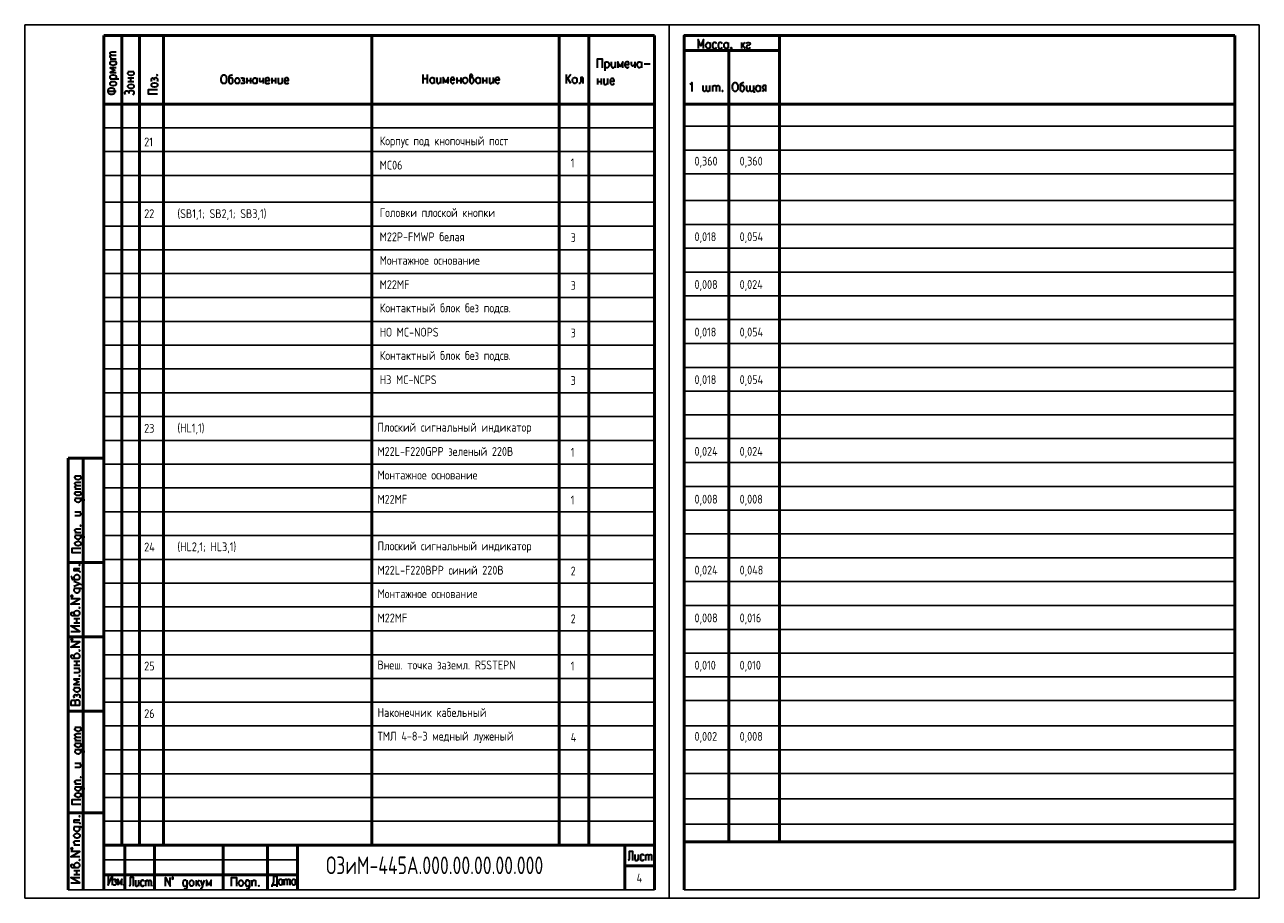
# Model space of a CAD drawing. Header units: millimetres. Extents: x -2 to 1280, y -3 to 601.
# Tile 7 of 9: x 430 to 850, y -3 to 294. Entities that reach past the tile are written whole.
import ezdxf

# ---------------------------------------------------------------- set-up
doc = ezdxf.new("R2010")
doc.units = ezdxf.units.MM
doc.layers.add('текст', color=7, linetype='Continuous')
doc.styles.add('simplex', font='simplex.shx', dxfattribs={"width": 0.9})
doc.styles.add('Style1', font='romans.shx', dxfattribs={"width": 0.8})

msp = doc.modelspace()

# ---------------------------------------------------------------- linework, layer by layer
at = {"color": 7, "lineweight": 25}
for p, q in [((429.94, 2.93), (429.94, 293.6)), ((649.22, -3.49), (649.22, 293.51)), ((849.94, -3.49), (849.94, 293.6))]:
    msp.add_line(p, q, dxfattribs=at)
for p, q in [((429.94, -3.49), (429.94, 293.51)), ((429.94, 293.51), (849.94, 293.51)), ((849.94, -3.49), (849.94, 293.51)), ((429.94, -3.49), (849.94, -3.49)), ((644.14, -0.59), (444.75, -0.59)), ((841.58, -0.59), (654.3, -0.59))]:
    msp.add_line(p, q)
at = {"color": 7, "lineweight": 50}
for p, q in [((456.86, 289.9), (456.86, -0.59)), ((462.95, 289.9), (462.95, 14.56)), ((469.05, 289.9), (469.05, 14.56)), ((477.18, 289.9), (477.18, 14.56)), ((548.04, 289.9), (548.04, 14.56)), ((611.8, 289.9), (611.8, 14.56)), ((621.87, 289.9), (621.87, 14.56)), ((644.14, -0.59), (644.14, 289.9)), ((654.3, 289.9), (654.3, -0.59)), ((686.73, 289.9), (686.73, 15.75)), ((686.73, 289.9), (686.73, 284.82)), ((841.58, -0.59), (841.58, 289.9)), ((669.46, 284.82), (669.46, 15.75)), ((444.75, 146.14), (444.75, -0.59)), ((449.83, -0.59), (449.83, 146.14)), ((456.86, -0.59), (456.86, 137.08)), ((456.86, 137.08), (456.86, -0.59)), ((456.86, -0.59), (456.86, 137.08)), ((456.86, -0.59), (456.86, 64.09)), ((456.86, 64.09), (456.86, -0.59)), ((644.14, 64.09), (644.14, -0.59)), ((644.14, -0.59), (644.14, 64.09)), ((456.86, 15.5), (456.86, -0.59)), ((456.86, -0.59), (456.86, 14.56)), ((463.97, 14.56), (463.97, -0.59)), ((474.13, 14.56), (474.13, -0.59)), ((497.41, 14.56), (497.41, -0.59)), ((512.57, 14.56), (512.57, -0.59)), ((522.73, -0.59), (522.73, 14.56)), ((522.73, 14.56), (522.73, 9.57)), ((634.06, 14.56), (634.06, -0.59)), ((522.73, -0.59), (522.73, 4.49)), ((634.06, 7.54), (644.14, 7.54))]:
    msp.add_line(p, q, dxfattribs=at)
at = {"color": 7, "lineweight": 35}
for p, q in [((485.14, 0.34), (485.05, -0.08)), ((485.14, 2.63), (485.14, 0.34)), ((490.22, 0.09), (489.96, -0.25)), ((490.47, 0.59), (490.22, 0.09)), ((506.39, 0.34), (506.22, -0.08)), ((506.39, 2.63), (506.39, 0.34)), ((484.37, -0.42), (484.12, -0.25)), ((484.71, -0.42), (484.37, -0.42)), ((484.88, -0.25), (484.71, -0.42)), ((485.05, -0.08), (484.88, -0.25)), ((489.79, -0.42), (489.62, -0.42)), ((489.96, -0.25), (489.79, -0.42)), ((505.54, -0.42), (505.29, -0.25)), ((505.88, -0.42), (505.54, -0.42)), ((506.13, -0.25), (505.88, -0.42)), ((506.22, -0.08), (506.13, -0.25))]:
    msp.add_line(p, q, dxfattribs=at)
at = {"color": 7, "lineweight": 50, "flags": 128}
for points in [[(644.14, 289.9), (456.86, 289.9)], [(654.3, 289.94), (669.46, 289.94)], [(841.58, 289.9), (654.3, 289.9)], [(686.73, 289.9), (654.3, 289.9), (654.3, 274.75), (654.3, 289.9)], [(686.73, 284.82), (654.3, 284.82)], [(456.86, 266.62), (644.14, 266.62)], [(654.3, 266.62), (841.58, 266.62)], [(456.86, 146.14), (444.75, 146.14)], [(456.86, 110.75), (444.75, 110.75)], [(456.86, 85.43), (444.75, 85.43)], [(456.86, 60.12), (444.75, 60.12)], [(456.86, 25.57), (444.75, 25.57)], [(456.86, 8.55), (456.86, 15.58)], [(456.86, 14.56), (644.14, 14.56)], [(634.06, 14.56), (634.06, 7.54)], [(654.3, 15.75), (841.58, 15.75)], [(522.73, 4.49), (456.86, 4.49)]]:
    msp.add_lwpolyline(points, dxfattribs=at)
at = {"color": 7, "lineweight": 35, "flags": 128}
for points in [[(660.9, 285.54), (660.9, 288.59), (659.97, 286.39), (659.04, 288.59), (659.04, 285.54)], [(663.11, 285.96), (662.85, 285.62), (662.6, 285.54), (662.26, 285.54), (662.09, 285.62), (661.92, 285.79), (661.84, 285.96), (661.67, 286.39), (661.67, 286.64), (661.84, 287.06), (662.09, 287.4), (662.26, 287.57), (662.6, 287.57), (662.85, 287.4), (663.11, 287.06)], [(663.11, 287.57), (663.11, 285.54)], [(665.31, 287.06), (665.05, 287.4), (664.8, 287.57), (664.46, 287.57), (664.29, 287.4), (664.04, 287.06), (663.87, 286.64), (663.87, 286.39), (664.04, 285.96), (664.29, 285.62), (664.46, 285.54), (664.8, 285.54), (665.05, 285.62), (665.31, 285.96)], [(667.25, 287.06), (667, 287.4), (666.83, 287.57), (666.41, 287.57), (666.24, 287.4), (665.98, 287.06), (665.9, 286.64), (665.9, 286.39), (665.98, 285.96), (666.24, 285.62), (666.41, 285.54), (666.83, 285.54), (667, 285.62), (667.25, 285.96)], [(669.2, 285.96), (669.03, 285.62), (668.78, 285.54), (668.44, 285.54), (668.19, 285.62), (668.1, 285.79), (667.93, 285.96), (667.85, 286.39), (667.85, 286.64), (667.93, 287.06), (668.19, 287.4), (668.44, 287.57), (668.78, 287.57), (669.03, 287.4), (669.2, 287.06)], [(669.2, 287.57), (669.2, 285.54)], [(670.39, 285.62), (670.3, 285.54), (670.13, 285.62), (670.3, 285.79), (670.39, 285.62), (670.39, 285.37), (670.3, 285.12), (670.13, 284.95)], [(673.77, 287.57), (673.77, 285.54)], [(674.87, 287.57), (673.77, 286.13)], [(674.2, 286.64), (675.04, 285.54)], [(675.47, 287.06), (675.55, 287.4), (675.97, 287.57), (676.31, 287.57), (676.65, 287.4), (676.74, 287.06), (676.65, 286.81), (676.4, 286.64), (675.81, 286.55), (675.55, 286.39), (675.47, 286.13), (675.47, 285.96), (675.55, 285.62), (675.97, 285.54), (676.31, 285.54), (676.65, 285.62), (676.74, 285.96)], [(459.57, 283.21), (459.14, 283.55), (458.97, 283.8), (458.97, 284.06), (459.14, 284.23), (459.57, 284.4), (461.01, 284.4)], [(459.57, 282.03), (459.14, 282.45), (458.97, 282.62), (458.97, 282.87), (459.14, 283.13), (459.57, 283.21), (461.01, 283.21)], [(458.97, 282.03), (461.01, 282.03)], [(624.75, 278.98), (624.75, 282.03), (626.44, 282.03), (626.44, 278.98)], [(460.58, 281.18), (460.92, 280.93), (461.01, 280.67), (461.01, 280.33), (460.92, 280.08), (460.75, 279.99), (460.58, 279.91), (460.16, 279.74), (459.91, 279.74), (459.4, 279.91), (459.14, 280.08), (458.97, 280.33), (458.97, 280.67), (459.14, 280.93), (459.4, 281.18)], [(458.97, 281.18), (461.01, 281.18)], [(461.01, 278.98), (458.97, 278.98), (460.58, 278.13), (458.97, 277.29), (461.01, 277.29)], [(466.68, 277.71), (466.93, 277.45), (467.1, 277.2), (467.1, 276.86), (466.93, 276.61), (466.85, 276.52), (466.68, 276.44), (466.26, 276.27), (466, 276.27), (465.49, 276.44), (465.24, 276.61), (465.07, 276.86), (465.07, 277.2), (465.24, 277.45), (465.49, 277.71)], [(465.07, 277.71), (467.1, 277.71)], [(627.29, 281.01), (627.29, 277.96)], [(627.29, 280.59), (627.55, 280.84), (627.8, 281.01), (628.14, 281.01), (628.39, 280.84), (628.65, 280.59), (628.73, 280.08), (628.73, 279.83), (628.65, 279.4), (628.39, 279.15), (628.14, 278.98), (627.8, 278.98), (627.55, 279.15), (627.29, 279.4)], [(629.49, 281.01), (629.49, 279.57), (629.66, 279.15), (629.92, 278.98), (630.25, 278.98), (630.42, 279.15), (630.76, 279.57)], [(630.76, 281.01), (630.76, 278.98)], [(633.39, 278.98), (633.39, 281.01), (632.54, 279.4), (631.69, 281.01), (631.69, 278.98)], [(634.15, 280.08), (635.5, 280.08), (635.5, 280.42), (635.42, 280.67), (635.33, 280.84), (635.08, 281.01), (634.74, 281.01), (634.49, 280.84), (634.23, 280.59), (634.15, 280.08), (634.15, 279.83), (634.23, 279.4), (634.49, 279.15), (634.74, 278.98), (635.08, 278.98), (635.33, 279.15), (635.5, 279.4)], [(636.27, 281.01), (636.27, 280.25), (636.35, 279.83), (636.6, 279.66), (636.94, 279.66), (637.2, 279.83), (637.54, 280.25)], [(637.54, 281.01), (637.54, 278.98)], [(639.74, 279.4), (639.48, 279.15), (639.23, 278.98), (638.89, 278.98), (638.64, 279.15), (638.55, 279.23), (638.47, 279.4), (638.3, 279.83), (638.3, 280.08), (638.47, 280.59), (638.64, 280.84), (638.89, 281.01), (639.23, 281.01), (639.48, 280.84), (639.74, 280.59)], [(639.74, 281.01), (639.74, 278.98)], [(640.67, 280.25), (642.7, 280.25)], [(459.4, 275.17), (459.14, 275.34), (458.97, 275.59), (458.97, 275.93), (459.14, 276.18), (459.4, 276.44), (459.91, 276.52), (460.16, 276.52), (460.58, 276.44), (460.92, 276.18), (461.01, 275.93), (461.01, 275.59), (460.92, 275.34), (460.58, 275.17)], [(458.97, 275.17), (462.02, 275.17)], [(458.97, 273.39), (458.97, 273.73), (459.14, 273.98), (459.4, 274.24), (459.91, 274.32), (460.16, 274.32), (460.58, 274.24), (460.92, 273.98), (461.01, 273.73), (461.01, 273.39), (460.92, 273.14), (460.58, 272.97), (460.16, 272.8), (459.91, 272.8), (459.4, 272.97), (459.14, 273.14), (458.97, 273.39)], [(465.07, 275.51), (467.1, 275.51)], [(465.07, 274.24), (467.1, 274.24)], [(465.07, 272.46), (465.07, 272.8), (465.24, 273.05), (465.49, 273.31), (466, 273.39), (466.26, 273.39), (466.68, 273.31), (466.93, 273.05), (467.1, 272.8), (467.1, 272.46), (466.93, 272.21), (466.68, 272.04), (466.26, 271.87), (466, 271.87), (465.49, 272.04), (465.24, 272.21), (465.07, 272.46)], [(466.09, 274.24), (466.09, 275.51)], [(473.2, 274.32), (473.11, 274.66), (473.11, 275), (473.2, 275.34), (473.54, 275.51), (473.79, 275.34), (473.96, 275.17), (473.96, 274.75)], [(473.11, 272.97), (473.11, 273.31), (473.2, 273.48), (473.54, 273.73), (473.96, 273.81), (474.21, 273.81), (474.64, 273.73), (474.98, 273.48), (475.15, 273.31), (475.15, 272.97), (474.98, 272.71), (474.64, 272.46), (474.21, 272.37), (473.96, 272.37), (473.54, 272.46), (473.2, 272.71), (473.11, 272.97)], [(473.96, 275.17), (474.13, 275.34), (474.21, 275.51), (474.55, 275.59), (474.81, 275.51), (474.98, 275.34), (475.15, 275.17), (475.15, 274.66), (474.98, 274.32)], [(474.81, 276.44), (474.98, 276.27), (475.15, 276.44), (474.98, 276.52), (474.81, 276.44)], [(497.5, 276.52), (497.92, 276.52), (498.17, 276.44), (498.43, 276.1), (498.51, 275.85), (498.6, 275.42), (498.6, 274.66), (498.51, 274.24), (498.43, 273.98), (498.17, 273.64), (497.92, 273.56), (497.5, 273.56), (497.24, 273.64), (496.99, 273.98), (496.9, 274.24), (496.74, 274.66), (496.74, 275.42), (496.9, 275.85), (496.99, 276.1), (497.24, 276.44), (497.5, 276.52)], [(500.63, 276.52), (500.38, 276.44), (499.78, 276.27), (499.53, 276.1), (499.44, 275.85), (499.44, 274.07), (499.53, 273.81), (499.7, 273.64), (499.87, 273.56), (500.21, 273.56), (500.46, 273.64), (500.71, 273.98), (500.8, 274.41), (500.8, 274.66), (500.71, 275.08), (500.63, 275.25), (500.46, 275.42), (500.21, 275.51), (499.87, 275.51), (499.7, 275.42), (499.44, 275.08)], [(502.07, 275.51), (502.41, 275.51), (502.66, 275.42), (502.92, 275.08), (503, 274.66), (503, 274.41), (502.92, 273.98), (502.66, 273.64), (502.41, 273.56), (502.07, 273.56), (501.9, 273.64), (501.65, 273.98), (501.56, 274.41), (501.56, 274.66), (501.65, 275.08), (501.9, 275.42), (502.07, 275.51)], [(503.51, 275.42), (503.85, 275.51), (504.19, 275.51), (504.52, 275.42), (504.61, 275.08), (504.52, 274.83), (504.27, 274.66), (503.93, 274.66)], [(504.27, 274.66), (504.52, 274.58), (504.61, 274.41), (504.78, 274.07), (504.61, 273.81), (504.52, 273.64), (504.27, 273.56), (503.85, 273.56), (503.51, 273.64)], [(505.46, 275.51), (505.46, 273.56)], [(505.46, 274.58), (506.73, 274.58)], [(506.73, 275.51), (506.73, 273.56)], [(508.93, 273.98), (508.67, 273.64), (508.42, 273.56), (508.08, 273.56), (507.91, 273.64), (507.74, 273.81), (507.66, 273.98), (507.57, 274.41), (507.57, 274.66), (507.66, 275.08), (507.91, 275.42), (508.08, 275.51), (508.42, 275.51), (508.67, 275.42), (508.93, 275.08)], [(508.93, 275.51), (508.93, 273.56)], [(509.77, 275.51), (509.77, 274.83), (509.86, 274.41), (510.11, 274.24), (510.45, 274.24), (510.62, 274.41), (511.04, 274.83)], [(511.04, 275.51), (511.04, 273.56)], [(511.81, 274.66), (513.25, 274.66), (513.25, 275), (513.08, 275.25), (512.99, 275.42), (512.74, 275.51), (512.4, 275.51), (512.14, 275.42), (511.89, 275.08), (511.81, 274.66), (511.81, 274.41), (511.89, 273.98), (512.14, 273.64), (512.4, 273.56), (512.74, 273.56), (512.99, 273.64), (513.25, 273.98)], [(514.01, 275.51), (514.01, 273.56)], [(514.01, 274.58), (515.28, 274.58)], [(515.28, 275.51), (515.28, 273.56)], [(516.21, 275.51), (516.21, 274.07), (516.29, 273.64), (516.55, 273.56), (516.89, 273.56), (517.14, 273.64), (517.48, 274.07)], [(517.48, 275.51), (517.48, 273.56)], [(518.33, 274.66), (519.68, 274.66), (519.68, 275), (519.6, 275.25), (519.43, 275.42), (519.26, 275.51), (518.83, 275.51), (518.66, 275.42), (518.41, 275.08), (518.33, 274.66), (518.33, 274.41), (518.41, 273.98), (518.66, 273.64), (518.83, 273.56), (519.26, 273.56), (519.43, 273.64), (519.68, 273.98)], [(565.4, 276.69), (565.4, 273.64)], [(565.4, 275.25), (567.01, 275.25)], [(567.01, 273.64), (567.01, 276.69)], [(569.21, 274.07), (568.96, 273.81), (568.79, 273.64), (568.45, 273.64), (568.19, 273.81), (568.11, 273.9), (567.94, 274.07), (567.86, 274.49), (567.86, 274.83), (567.94, 275.25), (568.19, 275.51), (568.45, 275.68), (568.79, 275.68), (568.96, 275.51), (569.21, 275.25)], [(569.21, 275.68), (569.21, 273.64)], [(570.14, 275.68), (570.14, 274.24), (570.23, 273.81), (570.48, 273.64), (570.82, 273.64), (571.07, 273.81), (571.41, 274.24)], [(571.41, 275.68), (571.41, 273.64)], [(573.95, 273.64), (573.95, 275.68), (573.19, 274.07), (572.34, 275.68), (572.34, 273.64)], [(574.8, 274.83), (576.15, 274.83), (576.15, 275.08), (576.07, 275.34), (575.9, 275.51), (575.73, 275.68), (575.39, 275.68), (575.14, 275.51), (574.88, 275.25), (574.8, 274.83), (574.8, 274.49), (574.88, 274.07), (575.14, 273.81), (575.39, 273.64), (575.73, 273.64), (575.9, 273.81), (576.15, 274.07)], [(577, 275.68), (577, 273.64)], [(577, 274.66), (578.27, 274.66)], [(578.27, 275.68), (578.27, 273.64)], [(579.62, 275.68), (579.96, 275.68), (580.22, 275.51), (580.47, 275.25), (580.56, 274.83), (580.56, 274.49), (580.47, 274.07), (580.22, 273.81), (579.96, 273.64), (579.62, 273.64), (579.37, 273.81), (579.2, 274.07), (579.03, 274.49), (579.03, 274.83), (579.2, 275.25), (579.37, 275.51), (579.62, 275.68)], [(581.4, 275.25), (581.57, 275.51), (581.83, 275.68), (582.16, 275.93), (582.33, 276.27), (582.16, 276.52), (582.08, 276.69), (581.74, 276.69), (581.49, 276.52), (581.4, 276.35), (581.4, 274.24), (581.49, 273.9), (581.57, 273.81), (581.83, 273.64), (582.16, 273.64), (582.42, 273.81), (582.67, 274.07), (582.76, 274.49), (582.76, 274.83), (582.67, 275.25), (582.42, 275.51), (582.16, 275.68), (581.83, 275.68)], [(584.87, 274.07), (584.62, 273.81), (584.37, 273.64), (584.03, 273.64), (583.77, 273.81), (583.69, 273.9), (583.6, 274.07), (583.43, 274.49), (583.43, 274.83), (583.6, 275.25), (583.77, 275.51), (584.03, 275.68), (584.37, 275.68), (584.62, 275.51), (584.87, 275.25)], [(584.87, 275.68), (584.87, 273.64)], [(585.8, 275.68), (585.8, 273.64)], [(585.8, 274.66), (587.07, 274.66)], [(587.07, 275.68), (587.07, 273.64)], [(588.01, 275.68), (588.01, 274.24), (588.09, 273.81), (588.34, 273.64), (588.68, 273.64), (588.85, 273.81), (589.28, 274.24)], [(589.28, 275.68), (589.28, 273.64)], [(590.04, 274.83), (591.48, 274.83), (591.48, 275.08), (591.31, 275.34), (591.22, 275.51), (590.97, 275.68), (590.63, 275.68), (590.38, 275.51), (590.12, 275.25), (590.04, 274.83), (590.04, 274.49), (590.12, 274.07), (590.38, 273.81), (590.63, 273.64), (590.97, 273.64), (591.22, 273.81), (591.48, 274.07)], [(615.78, 276.69), (614.17, 274.66)], [(614.17, 276.69), (614.17, 273.64)], [(615.78, 273.64), (614.68, 275.34)], [(616.88, 275.68), (617.22, 275.68), (617.47, 275.51), (617.72, 275.25), (617.81, 274.83), (617.81, 274.49), (617.72, 274.07), (617.47, 273.81), (617.22, 273.64), (616.88, 273.64), (616.71, 273.81), (616.45, 274.07), (616.28, 274.49), (616.28, 274.83), (616.45, 275.25), (616.71, 275.51), (616.88, 275.68)], [(619.76, 275.68), (619.08, 275.68), (619.08, 274.24), (618.99, 273.81), (618.74, 273.64), (618.49, 273.64)], [(619.76, 275.68), (619.76, 273.64)], [(624.75, 275.25), (624.75, 273.22)], [(624.75, 274.24), (626.02, 274.24)], [(626.02, 275.25), (626.02, 273.22)], [(626.95, 275.25), (626.95, 273.81), (627.12, 273.39), (627.29, 273.22), (627.71, 273.22), (627.88, 273.39), (628.22, 273.81)], [(628.22, 275.25), (628.22, 273.22)], [(629.07, 274.41), (630.42, 274.41), (630.42, 274.75), (630.34, 275), (630.25, 275.17), (630, 275.25), (629.66, 275.25), (629.41, 275.17), (629.15, 274.83), (629.07, 274.41), (629.07, 274.15), (629.15, 273.73), (629.41, 273.39), (629.66, 273.22), (630, 273.22), (630.25, 273.39), (630.42, 273.73)], [(656.25, 273.36), (656.5, 273.53), (656.84, 273.95), (656.84, 270.9)], [(671.4, 273.95), (671.91, 273.95), (672.08, 273.78), (672.33, 273.53), (672.5, 273.19), (672.59, 272.77), (672.59, 272.09), (672.5, 271.58), (672.33, 271.33), (672.08, 271.07), (671.91, 270.9), (671.4, 270.9), (671.15, 271.07), (670.98, 271.33), (670.81, 271.58), (670.73, 272.09), (670.73, 272.77), (670.81, 273.19), (670.98, 273.53), (671.15, 273.78), (671.4, 273.95)], [(674.54, 273.95), (674.28, 273.78), (673.77, 273.61), (673.52, 273.53), (673.35, 273.19), (673.35, 271.5), (673.52, 271.16), (673.6, 271.07), (673.86, 270.9), (674.2, 270.9), (674.45, 271.07), (674.62, 271.33), (674.79, 271.75), (674.79, 272.09), (674.62, 272.51), (674.54, 272.6), (674.45, 272.77), (674.2, 272.94), (673.86, 272.94), (673.6, 272.77), (673.35, 272.51)], [(457.96, 270.94), (461.01, 270.94)], [(458.3, 270.77), (458.3, 271.19), (458.47, 271.53), (458.55, 271.78), (458.89, 272.04), (459.14, 272.12), (459.74, 272.12), (459.99, 272.04), (460.33, 271.78), (460.41, 271.53), (460.58, 271.19), (460.58, 270.77), (460.41, 270.34), (460.33, 270.17), (459.99, 269.92), (459.74, 269.83), (459.14, 269.83), (458.89, 269.92), (458.55, 270.17), (458.47, 270.34), (458.3, 270.77)], [(464.22, 269.83), (464.05, 270.26), (464.05, 270.6), (464.22, 270.94), (464.48, 271.1), (464.82, 271.1), (465.07, 270.94), (465.41, 270.6), (465.49, 270.94), (465.83, 271.19), (466.09, 271.27), (466.42, 271.27), (466.68, 271.19), (466.93, 270.94), (467.1, 270.6), (467.1, 270.26), (466.93, 269.92), (466.68, 269.58)], [(465.41, 270.6), (465.41, 270.17)], [(475.15, 269.92), (472.1, 269.92), (472.1, 271.53), (475.15, 271.53)], [(661.92, 271.5), (661.58, 271.07), (661.33, 270.9), (661.07, 270.9), (660.82, 271.07), (660.73, 271.5), (660.73, 272.94)], [(663.02, 271.5), (662.68, 271.07), (662.51, 270.9), (662.26, 270.9), (662, 271.07), (661.92, 271.5), (661.92, 272.94)], [(663.02, 270.9), (663.02, 272.94)], [(663.95, 272.94), (663.95, 270.9)], [(663.95, 272.34), (664.29, 272.77), (664.54, 272.94), (664.8, 272.94), (665.05, 272.77), (665.14, 272.34), (665.14, 270.9)], [(665.14, 272.34), (665.48, 272.77), (665.73, 272.94), (665.98, 272.94), (666.15, 272.77), (666.32, 272.34), (666.32, 270.9)], [(667.34, 271.16), (667.25, 271.07), (667.34, 270.9), (667.42, 271.07), (667.34, 271.16)], [(676.74, 271.5), (676.4, 271.07), (676.14, 270.9), (675.97, 270.9), (675.72, 271.07), (675.55, 271.5), (675.55, 272.94)], [(677.92, 271.5), (677.58, 271.07), (677.33, 270.9), (677.08, 270.9), (676.82, 271.07), (676.74, 271.5), (676.74, 272.94)], [(677.92, 272.94), (677.92, 270.9), (678.09, 270.9), (678.09, 270.48)], [(680.12, 271.33), (679.87, 271.07), (679.62, 270.9), (679.28, 270.9), (679.02, 271.07), (678.94, 271.16), (678.85, 271.33), (678.68, 271.75), (678.68, 272.09), (678.85, 272.51), (679.02, 272.77), (679.28, 272.94), (679.62, 272.94), (679.87, 272.77), (680.12, 272.51)], [(680.12, 272.94), (680.12, 270.9)], [(682.07, 270.9), (682.07, 272.94), (681.39, 272.94), (681.14, 272.77), (681.05, 272.6), (680.89, 272.34), (680.89, 272.17), (681.05, 271.92), (681.14, 271.75), (681.39, 271.58), (682.07, 271.58)], [(680.89, 270.9), (681.39, 271.58)], [(448.64, 140.21), (448.98, 139.96), (449.07, 139.79), (449.07, 139.45), (448.98, 139.19), (448.81, 139.11), (448.64, 138.94), (448.22, 138.86), (447.97, 138.86), (447.54, 138.94), (447.21, 139.19), (447.04, 139.45), (447.04, 139.79), (447.21, 139.96), (447.54, 140.21)], [(447.04, 140.21), (449.07, 140.21)], [(447.63, 136.91), (447.21, 137.25), (447.04, 137.42), (447.04, 137.67), (447.21, 137.92), (447.63, 138.01), (449.07, 138.01)], [(447.63, 135.72), (447.21, 136.06), (447.04, 136.32), (447.04, 136.48), (447.21, 136.74), (447.63, 136.91), (449.07, 136.91)], [(447.04, 135.72), (449.07, 135.72)], [(448.64, 134.79), (448.98, 134.54), (449.07, 134.37), (449.07, 133.94), (448.98, 133.78), (448.81, 133.61), (448.64, 133.52), (448.22, 133.44), (447.97, 133.44), (447.54, 133.52), (447.21, 133.78), (447.04, 133.94), (447.04, 134.37), (447.21, 134.54), (447.54, 134.79)], [(447.04, 134.79), (449.07, 134.79)], [(447.54, 132.59), (447.37, 132.51), (447.21, 132.34), (447.04, 132.17), (447.04, 131.74), (447.21, 131.57), (447.54, 131.32), (447.97, 131.24), (448.22, 131.24), (448.64, 131.32), (448.98, 131.57), (449.07, 131.74), (449.07, 132.17), (448.98, 132.34), (448.64, 132.59)], [(447.04, 132.59), (449.41, 132.59), (449.83, 132.51), (450, 132.34), (450.08, 132.17), (450.08, 131.74), (450, 131.57)], [(447.04, 126.66), (448.56, 126.66), (448.98, 126.83), (449.07, 127), (449.07, 127.43), (448.98, 127.59), (448.56, 127.93)], [(447.04, 127.93), (449.07, 127.93)], [(447.63, 120.91), (447.21, 121.24), (447.04, 121.5), (447.04, 121.84), (447.21, 122.09), (447.54, 122.18), (449.07, 122.18)], [(448.81, 123.19), (448.98, 123.11), (449.07, 123.19), (448.98, 123.36), (448.81, 123.19)], [(447.04, 120.91), (449.07, 120.91)], [(447.54, 119.97), (447.37, 119.89), (447.21, 119.72), (447.04, 119.55), (447.04, 119.21), (447.21, 118.96), (447.54, 118.7), (447.97, 118.62), (448.22, 118.62), (448.64, 118.7), (448.98, 118.96), (449.07, 119.21), (449.07, 119.55), (448.98, 119.72), (448.64, 119.97)], [(447.04, 119.97), (449.41, 119.97), (449.83, 119.89), (450, 119.72), (450.08, 119.55), (450.08, 119.21), (450, 118.96)], [(447.04, 117.01), (447.04, 117.35), (447.21, 117.52), (447.54, 117.77), (447.97, 117.94), (448.22, 117.94), (448.64, 117.77), (448.98, 117.52), (449.07, 117.35), (449.07, 117.01), (448.98, 116.76), (448.64, 116.5), (448.22, 116.42), (447.97, 116.42), (447.54, 116.5), (447.21, 116.76), (447.04, 117.01)], [(449.07, 113.96), (446.1, 113.96), (446.1, 115.57), (449.07, 115.57)], [(448.39, 109.9), (448.56, 109.73), (448.73, 109.9), (448.56, 109.98), (448.39, 109.9)], [(445.68, 106.17), (445.85, 105.92), (445.94, 105.33), (446.1, 105.07), (446.36, 104.9), (448.14, 104.9), (448.39, 105.07), (448.56, 105.16), (448.73, 105.41), (448.73, 105.84), (448.56, 106.09), (448.31, 106.34), (447.88, 106.51), (447.54, 106.51), (447.12, 106.34), (446.95, 106.17), (446.87, 106.09), (446.7, 105.84), (446.7, 105.41), (446.87, 105.16), (447.12, 104.9)], [(446.7, 108.71), (446.7, 107.95), (448.14, 107.95), (448.56, 107.78), (448.73, 107.53), (448.73, 107.27)], [(446.7, 108.71), (448.73, 108.71)], [(446.7, 102.7), (448.73, 103.46), (446.7, 104.23)], [(447.12, 102.03), (446.95, 101.86), (446.87, 101.77), (446.7, 101.52), (446.7, 101.09), (446.87, 100.84), (447.12, 100.59), (447.54, 100.42), (447.88, 100.42), (448.31, 100.59), (448.56, 100.84), (448.73, 101.09), (448.73, 101.52), (448.56, 101.77), (448.31, 102.03)], [(446.7, 102.03), (448.98, 102.03), (449.41, 101.86), (449.58, 101.77), (449.75, 101.52), (449.75, 101.09), (449.58, 100.84)], [(448.73, 103.46), (449.32, 103.21), (449.58, 102.96), (449.75, 102.7), (449.75, 102.53)], [(445.94, 99.49), (445.77, 99.49), (445.68, 99.23), (445.77, 99.06), (445.94, 98.98), (446.19, 99.06), (446.27, 99.23), (446.19, 99.49), (445.94, 99.49)], [(448.73, 96.52), (445.68, 96.52), (448.73, 98.38), (445.68, 98.38)], [(447.12, 92.71), (446.87, 92.97), (446.7, 93.22), (446.36, 93.64), (446.1, 93.73), (445.85, 93.64), (445.68, 93.47), (445.68, 93.14), (445.85, 92.8), (445.94, 92.71), (448.14, 92.71), (448.39, 92.8), (448.56, 92.97), (448.73, 93.22), (448.73, 93.64), (448.56, 93.9), (448.31, 94.15), (447.88, 94.24), (447.54, 94.24), (447.12, 94.15), (446.87, 93.9), (446.7, 93.64), (446.7, 93.22)], [(448.39, 95.34), (448.56, 95.17), (448.73, 95.34), (448.56, 95.42), (448.39, 95.34)], [(445.68, 87.29), (448.73, 87.29), (445.68, 89.16), (448.73, 89.16)], [(446.7, 91.61), (448.73, 91.61)], [(446.7, 90.17), (448.73, 90.17)], [(447.71, 90.17), (447.71, 91.61)], [(445.94, 84.84), (445.77, 84.75), (445.68, 84.58), (445.77, 84.41), (445.94, 84.33), (446.19, 84.41), (446.27, 84.58), (446.19, 84.75), (445.94, 84.84)], [(448.73, 81.87), (445.68, 81.87), (448.73, 83.74), (445.68, 83.74)], [(448.39, 80.77), (448.56, 80.6), (448.73, 80.77), (448.56, 80.86), (448.39, 80.77)], [(447.12, 78.15), (446.87, 78.4), (446.7, 78.74), (446.36, 79.08), (446.1, 79.25), (445.85, 79.08), (445.68, 79), (445.68, 78.57), (445.85, 78.32), (445.94, 78.15), (448.14, 78.15), (448.39, 78.32), (448.56, 78.4), (448.73, 78.74), (448.73, 79.08), (448.56, 79.33), (448.31, 79.59), (447.88, 79.76), (447.54, 79.76), (447.12, 79.59), (446.87, 79.33), (446.7, 79.08), (446.7, 78.74)], [(446.7, 77.13), (448.73, 77.13)], [(446.7, 75.78), (448.73, 75.78)], [(447.71, 75.78), (447.71, 77.13)], [(446.7, 73.32), (448.14, 73.32), (448.56, 73.41), (448.73, 73.66), (448.73, 74.09), (448.56, 74.34), (448.14, 74.76)], [(446.7, 74.76), (448.73, 74.76)], [(448.39, 72.14), (448.56, 72.05), (448.73, 72.14), (448.56, 72.31), (448.39, 72.14)], [(448.73, 71.04), (446.7, 71.04), (448.31, 70.11), (446.7, 69.17), (448.73, 69.17)], [(448.31, 68.16), (448.56, 67.9), (448.73, 67.65), (448.73, 67.31), (448.56, 67.06), (448.39, 66.89), (448.31, 66.8), (447.88, 66.63), (447.54, 66.63), (447.12, 66.8), (446.87, 67.06), (446.7, 67.31), (446.7, 67.65), (446.87, 67.9), (447.12, 68.16)], [(446.7, 68.16), (448.73, 68.16)], [(445.68, 63.33), (445.68, 62.15), (448.73, 62.15), (448.73, 63.33), (448.56, 63.67), (448.39, 63.84), (448.14, 63.93), (447.71, 63.93), (447.37, 63.84), (447.29, 63.67), (447.12, 63.33), (447.12, 62.15)], [(445.68, 63.33), (445.85, 63.67), (445.94, 63.84), (446.27, 63.93), (446.53, 63.93), (446.87, 63.84), (446.95, 63.67), (447.12, 63.33)], [(446.87, 64.6), (446.7, 64.94), (446.7, 65.36), (446.87, 65.7), (447.12, 65.87), (447.37, 65.7), (447.54, 65.45), (447.54, 65.11)], [(447.54, 65.45), (447.71, 65.7), (447.88, 65.87), (448.14, 65.96), (448.39, 65.87), (448.56, 65.7), (448.73, 65.45), (448.73, 64.94), (448.56, 64.6)], [(448.64, 54.7), (448.98, 54.44), (449.07, 54.19), (449.07, 53.85), (448.98, 53.6), (448.81, 53.51), (448.64, 53.43), (448.22, 53.26), (447.97, 53.26), (447.54, 53.43), (447.21, 53.6), (447.04, 53.85), (447.04, 54.19), (447.21, 54.44), (447.54, 54.7)], [(447.04, 54.7), (449.07, 54.7)], [(447.63, 51.31), (447.21, 51.65), (447.04, 51.9), (447.04, 52.16), (447.21, 52.33), (447.63, 52.5), (449.07, 52.5)], [(447.63, 50.21), (447.21, 50.55), (447.04, 50.72), (447.04, 50.97), (447.21, 51.23), (447.63, 51.31), (449.07, 51.31)], [(447.04, 50.21), (449.07, 50.21)], [(448.64, 49.28), (448.98, 49.02), (449.07, 48.77), (449.07, 48.43), (448.98, 48.18), (448.81, 48.09), (448.64, 48.01), (448.22, 47.84), (447.97, 47.84), (447.54, 48.01), (447.21, 48.18), (447.04, 48.43), (447.04, 48.77), (447.21, 49.02), (447.54, 49.28)], [(447.04, 49.28), (449.07, 49.28)], [(447.54, 47.08), (447.37, 46.91), (447.21, 46.82), (447.04, 46.57), (447.04, 46.23), (447.21, 45.98), (447.54, 45.81), (447.97, 45.64), (448.22, 45.64), (448.64, 45.81), (448.98, 45.98), (449.07, 46.23), (449.07, 46.57), (448.98, 46.82), (448.64, 47.08)], [(447.04, 47.08), (449.41, 47.08), (449.83, 46.91), (450, 46.82), (450.08, 46.57), (450.08, 46.23), (450, 45.98)], [(447.04, 41.15), (448.56, 41.15), (448.98, 41.23), (449.07, 41.49), (449.07, 41.83), (448.98, 42.08), (448.56, 42.42)], [(447.04, 42.42), (449.07, 42.42)], [(447.63, 35.39), (447.21, 35.73), (447.04, 35.9), (447.04, 36.32), (447.21, 36.49), (447.54, 36.66), (449.07, 36.66)], [(447.04, 35.39), (449.07, 35.39)], [(447.54, 34.46), (447.37, 34.29), (447.21, 34.21), (447.04, 33.95), (447.04, 33.61), (447.21, 33.36), (447.54, 33.19), (447.97, 33.02), (448.22, 33.02), (448.64, 33.19), (448.98, 33.36), (449.07, 33.61), (449.07, 33.95), (448.98, 34.21), (448.64, 34.46)], [(447.04, 34.46), (449.41, 34.46), (449.83, 34.29), (450, 34.21), (450.08, 33.95), (450.08, 33.61), (450, 33.36)], [(448.81, 37.68), (448.98, 37.59), (449.07, 37.68), (448.98, 37.76), (448.81, 37.68)], [(449.07, 28.45), (446.1, 28.45), (446.1, 30.06), (449.07, 30.06)], [(447.04, 31.41), (447.04, 31.75), (447.21, 32.01), (447.54, 32.26), (447.97, 32.34), (448.22, 32.34), (448.64, 32.26), (448.98, 32.01), (449.07, 31.75), (449.07, 31.41), (448.98, 31.16), (448.64, 30.99), (448.22, 30.82), (447.97, 30.82), (447.54, 30.99), (447.21, 31.16), (447.04, 31.41)], [(446.7, 23.2), (446.7, 22.44), (448.14, 22.44), (448.56, 22.27), (448.73, 22.02), (448.73, 21.76)], [(446.7, 23.2), (448.73, 23.2)], [(448.39, 24.39), (448.56, 24.22), (448.73, 24.39), (448.56, 24.47), (448.39, 24.39)], [(447.12, 20.91), (446.95, 20.75), (446.87, 20.66), (446.7, 20.41), (446.7, 19.98), (446.87, 19.73), (447.12, 19.48), (447.54, 19.39), (447.88, 19.39), (448.31, 19.48), (448.56, 19.73), (448.73, 19.98), (448.73, 20.41), (448.56, 20.66), (448.31, 20.91)], [(446.7, 20.91), (448.98, 20.91), (449.41, 20.75), (449.58, 20.66), (449.75, 20.41), (449.75, 19.98), (449.58, 19.73)], [(446.7, 17.61), (446.7, 17.95), (446.87, 18.21), (447.12, 18.46), (447.54, 18.63), (447.88, 18.63), (448.31, 18.46), (448.56, 18.21), (448.73, 17.95), (448.73, 17.61), (448.56, 17.36), (448.31, 17.1), (447.88, 16.94), (447.54, 16.94), (447.12, 17.1), (446.87, 17.36), (446.7, 17.61)], [(445.94, 13.63), (445.77, 13.55), (445.68, 13.38), (445.77, 13.21), (445.94, 13.13), (446.19, 13.21), (446.27, 13.38), (446.19, 13.55), (445.94, 13.63)], [(447.29, 14.65), (446.87, 15.07), (446.7, 15.33), (446.7, 15.67), (446.87, 15.92), (447.12, 16.09), (448.73, 16.09)], [(446.7, 14.65), (448.73, 14.65)], [(448.73, 10.67), (445.68, 10.67), (448.73, 12.45), (445.68, 12.45)], [(447.12, 7.03), (446.87, 7.28), (446.7, 7.54), (446.36, 7.88), (446.1, 8.05), (445.85, 7.88), (445.68, 7.79), (445.68, 7.37), (445.85, 7.11), (445.94, 7.03), (448.14, 7.03), (448.39, 7.11), (448.56, 7.28), (448.73, 7.54), (448.73, 7.88), (448.56, 8.13), (448.31, 8.38), (447.88, 8.55), (447.54, 8.55), (447.12, 8.38), (446.87, 8.13), (446.7, 7.88), (446.7, 7.54)], [(448.39, 9.57), (448.56, 9.4), (448.73, 9.57), (448.56, 9.65), (448.39, 9.57)], [(636.77, 9.4), (636.77, 12.45), (635.59, 12.45), (635.59, 9.99), (635.5, 9.65), (635.42, 9.48), (635.25, 9.4)], [(637.54, 11.43), (637.54, 9.99), (637.62, 9.48), (637.87, 9.4), (638.13, 9.4), (638.38, 9.48), (638.64, 9.99)], [(638.64, 11.43), (638.64, 9.4)], [(640.58, 11.01), (640.41, 11.26), (640.16, 11.43), (639.91, 11.43), (639.65, 11.26), (639.48, 11.01), (639.4, 10.5), (639.4, 10.25), (639.48, 9.82), (639.65, 9.48), (639.91, 9.4), (640.16, 9.4), (640.41, 9.48), (640.58, 9.82)], [(641.18, 11.43), (641.18, 9.4)], [(641.18, 10.84), (641.52, 11.26), (641.68, 11.43), (641.94, 11.43), (642.11, 11.26), (642.19, 10.84), (642.19, 9.4)], [(642.19, 10.84), (642.53, 11.26), (642.7, 11.43), (642.95, 11.43), (643.12, 11.26), (643.21, 10.84), (643.21, 9.4)], [(446.7, 5.93), (448.73, 5.93)], [(446.7, 4.57), (448.73, 4.57)], [(447.71, 4.57), (447.71, 5.93)], [(445.68, 1.78), (448.73, 1.78), (445.68, 3.56), (448.73, 3.56)], [(458.38, 4.07), (458.38, 1.02), (459.65, 4.07), (459.65, 1.02)], [(460.07, 2.88), (460.41, 3.05), (460.67, 3.05), (460.92, 2.88), (461.01, 2.63), (460.92, 2.29), (460.75, 2.2), (460.5, 2.2)], [(460.75, 2.2), (460.92, 2.03), (461.01, 1.86), (461.09, 1.61), (461.01, 1.27), (460.92, 1.19), (460.75, 1.02), (460.41, 1.02), (460.07, 1.19)], [(462.95, 1.02), (462.95, 3.05), (462.28, 1.44), (461.68, 3.05), (461.68, 1.02)], [(463.72, 1.27), (463.63, 1.19), (463.72, 1.02), (463.8, 1.19), (463.72, 1.27)], [(466.93, 0.59), (466.93, 3.64), (465.83, 3.64), (465.83, 1.19), (465.75, 0.93), (465.66, 0.76), (465.49, 0.59)], [(467.61, 2.63), (467.61, 1.19), (467.78, 0.76), (467.95, 0.59), (468.2, 0.59), (468.37, 0.76), (468.71, 1.19)], [(468.71, 2.63), (468.71, 0.59)], [(470.49, 2.2), (470.32, 2.54), (470.15, 2.63), (469.81, 2.63), (469.64, 2.54), (469.47, 2.2), (469.39, 1.78), (469.39, 1.53), (469.47, 1.1), (469.64, 0.76), (469.81, 0.59), (470.15, 0.59), (470.32, 0.76), (470.49, 1.1)], [(471.08, 2.63), (471.08, 0.59)], [(471.08, 2.03), (471.34, 2.54), (471.5, 2.63), (471.76, 2.63), (471.93, 2.54), (472.01, 2.03), (472.01, 0.59)], [(472.01, 2.03), (472.27, 2.54), (472.52, 2.63), (472.69, 2.63), (472.86, 2.54), (472.94, 2.03), (472.94, 0.59)], [(473.79, 0.93), (473.71, 0.76), (473.79, 0.59), (473.88, 0.76), (473.79, 0.93)], [(477.85, 0.59), (477.85, 3.64), (479.46, 0.59), (479.46, 3.64)], [(480.48, 3.39), (480.48, 3.56), (480.31, 3.64), (480.14, 3.56), (480.06, 3.39), (480.14, 3.13), (480.31, 3.05), (480.48, 3.13), (480.48, 3.39)], [(485.14, 2.2), (485.05, 2.37), (484.88, 2.54), (484.71, 2.63), (484.37, 2.63), (484.12, 2.54), (483.87, 2.2), (483.78, 1.78), (483.78, 1.53), (483.87, 1.1), (484.12, 0.76), (484.37, 0.59), (484.71, 0.59), (484.88, 0.76), (485.14, 1.1)], [(486.49, 2.63), (486.91, 2.63), (487.08, 2.54), (487.34, 2.2), (487.42, 1.78), (487.42, 1.53), (487.34, 1.1), (487.08, 0.76), (486.91, 0.59), (486.49, 0.59), (486.32, 0.76), (486.07, 1.1), (485.98, 1.53), (485.98, 1.78), (486.07, 2.2), (486.32, 2.54), (486.49, 2.63)], [(488.27, 2.63), (488.27, 0.59)], [(489.45, 2.63), (488.27, 1.19)], [(488.69, 1.78), (489.54, 0.59)], [(489.79, 2.63), (490.47, 0.59), (491.15, 2.63)], [(493.35, 0.59), (493.35, 2.63), (492.59, 1.1), (491.74, 2.63), (491.74, 0.59)], [(500.29, 0.59), (500.29, 3.64), (501.98, 3.64), (501.98, 0.59)], [(503.34, 2.63), (503.68, 2.63), (503.93, 2.54), (504.19, 2.2), (504.27, 1.78), (504.27, 1.53), (504.19, 1.1), (503.93, 0.76), (503.68, 0.59), (503.34, 0.59), (503.09, 0.76), (502.92, 1.1), (502.75, 1.53), (502.75, 1.78), (502.92, 2.2), (503.09, 2.54), (503.34, 2.63)], [(506.39, 2.2), (506.22, 2.37), (506.13, 2.54), (505.88, 2.63), (505.54, 2.63), (505.29, 2.54), (505.12, 2.2), (504.95, 1.78), (504.95, 1.53), (505.12, 1.1), (505.29, 0.76), (505.54, 0.59), (505.88, 0.59), (506.13, 0.76), (506.39, 1.1)], [(507.23, 2.63), (507.23, 0.59)], [(507.23, 2.03), (507.66, 2.54), (507.83, 2.63), (508.17, 2.63), (508.42, 2.54), (508.5, 2.2), (508.5, 0.59)], [(509.6, 0.93), (509.44, 0.76), (509.6, 0.59), (509.69, 0.76), (509.6, 0.93)], [(515.87, 0.43), (515.87, 1.02), (514.01, 1.02), (514.01, 0.43)], [(514.18, 1.02), (514.52, 1.44), (514.6, 1.78), (514.68, 2.29), (514.68, 4.07), (515.7, 4.07), (515.7, 1.02)], [(517.48, 1.44), (517.31, 1.19), (517.14, 1.02), (516.89, 1.02), (516.63, 1.19), (516.55, 1.27), (516.46, 1.44), (516.38, 1.86), (516.38, 2.2), (516.46, 2.63), (516.63, 2.88), (516.89, 3.05), (517.14, 3.05), (517.31, 2.88), (517.48, 2.63)], [(517.48, 3.05), (517.48, 1.02)], [(518.24, 3.05), (518.24, 1.02)], [(518.24, 2.46), (518.58, 2.88), (518.75, 3.05), (518.92, 3.05), (519.09, 2.88), (519.26, 2.46), (519.26, 1.02)], [(519.26, 2.46), (519.51, 2.88), (519.68, 3.05), (519.85, 3.05), (520.1, 2.88), (520.19, 2.46), (520.19, 1.02)], [(521.97, 1.44), (521.8, 1.19), (521.63, 1.02), (521.29, 1.02), (521.12, 1.19), (521.03, 1.27), (520.95, 1.44), (520.87, 1.86), (520.87, 2.2), (520.95, 2.63), (521.12, 2.88), (521.29, 3.05), (521.63, 3.05), (521.8, 2.88), (521.97, 2.63)], [(521.97, 3.05), (521.97, 1.02)]]:
    msp.add_lwpolyline(points, dxfattribs=at)
at = {"color": 7, "lineweight": 25, "flags": 128}
for points in [[(456.86, 258.49), (644.14, 258.49)], [(654.3, 259.08), (841.58, 259.08)], [(456.86, 250.45), (644.14, 250.45)], [(654.3, 250.95), (841.58, 250.95)], [(456.86, 242.32), (644.14, 242.32)], [(654.3, 242.91), (841.58, 242.91)], [(456.86, 233.26), (644.14, 233.26)], [(654.3, 233.77), (841.58, 233.77)], [(456.86, 225.13), (644.14, 225.13)], [(654.3, 225.64), (841.58, 225.64)], [(456.86, 217), (644.14, 217)], [(654.3, 217.6), (841.58, 217.6)], [(456.86, 208.96), (644.14, 208.96)], [(654.3, 209.47), (841.58, 209.47)], [(456.86, 200.83), (644.14, 200.83)], [(654.3, 201.34), (841.58, 201.34)], [(654.3, 193.3), (841.58, 193.3)], [(456.86, 192.7), (644.14, 192.7)], [(654.3, 185.17), (841.58, 185.17)], [(456.86, 184.66), (644.14, 184.66)], [(456.86, 176.53), (644.14, 176.53)], [(654.3, 177.04), (841.58, 177.04)], [(456.86, 168.4), (644.14, 168.4)], [(654.3, 169), (841.58, 169)], [(456.86, 160.36), (644.14, 160.36)], [(654.3, 160.87), (841.58, 160.87)], [(456.86, 152.23), (644.14, 152.23)], [(654.3, 152.83), (841.58, 152.83)], [(456.86, 144.19), (644.14, 144.19)], [(654.3, 144.7), (841.58, 144.7)], [(456.86, 136.06), (644.14, 136.06), (456.86, 136.06)], [(654.3, 136.57), (841.58, 136.57)], [(654.3, 136.57), (841.58, 136.57)], [(456.86, 127.93), (644.14, 127.93)], [(654.3, 128.53), (841.58, 128.53)], [(456.86, 119.89), (644.14, 119.89)], [(654.3, 120.4), (841.58, 120.4)], [(456.86, 111.76), (644.14, 111.76)], [(654.3, 112.27), (841.58, 112.27)], [(456.86, 103.63), (644.14, 103.63)], [(654.3, 104.23), (841.58, 104.23)], [(456.86, 95.59), (644.14, 95.59)], [(654.3, 96.1), (841.58, 96.1)], [(456.86, 87.46), (644.14, 87.46)], [(654.3, 87.97), (841.58, 87.97)], [(654.3, 79.93), (841.58, 79.93)], [(456.86, 79.33), (644.14, 79.33)], [(654.3, 71.8), (841.58, 71.8)], [(456.86, 71.29), (644.14, 71.29)], [(456.86, 63.16), (644.14, 63.16)], [(654.3, 63.76), (841.58, 63.76)], [(456.86, 55.12), (644.14, 55.12)], [(654.3, 55.12), (841.58, 55.12)], [(456.86, 46.99), (644.14, 46.99)], [(654.3, 46.99), (841.58, 46.99)], [(456.86, 38.86), (644.14, 38.86)], [(654.3, 38.95), (841.58, 38.95)], [(456.86, 30.82), (644.14, 30.82)], [(654.3, 30.31), (841.58, 30.31)], [(456.86, 22.69), (644.14, 22.69)], [(654.3, 21.68), (841.58, 21.68)], [(456.86, 14.56), (644.14, 14.56)], [(456.86, 9.48), (456.86, 9.65)], [(522.73, 9.57), (456.86, 9.57)]]:
    msp.add_lwpolyline(points, dxfattribs=at)

# ---------------------------------------------------------------- texts
at = {"color": 0, "lineweight": 35, "style": 'simplex', "width": 0.7}
msp.add_text('ОЗиМ-445А.000.00.00.00.000', height=6, dxfattribs=at).set_placement((532.51, 4.73))
at = {"layer": 'текст', "lineweight": 20, "style": 'Style1', "width": 0.8}
for s, p in [('21', (470.6, 252.23)), ('Корпус под кнопочный пост', (550.7, 252.59)), ('1', (615.68, 245.1)), ('0,360', (657.8, 245.69)), ('0,360', (673.15, 245.69)), ('MC06', (550.7, 244.34)), ('(SB1,1; SB2,1; SB3,1) ', (481.9, 227.84)), ('Головки плоской кнопки ', (550.71, 228.2)), ('22', (470.6, 227.84)), ('M22P-FMWP белая', (550.71, 219.96)), ('3', (615.68, 219.69)), ('0,018', (657.8, 220)), ('0,054', (673.15, 220)), ('Монтажное основание', (550.71, 211.95)), ('M22MF ', (550.71, 203.7)), ('3', (615.68, 203.44)), ('0,008', (657.8, 203.74)), ('0,024', (673.15, 203.74)), ('Контактный блок без подсв.', (550.71, 195.78)), ('НО MC-NOPS', (550.71, 187.53)), ('3', (615.68, 187.27)), ('0,018', (657.8, 187.57)), ('0,054', (673.15, 187.57)), ('Контактный блок без подсв.', (550.71, 179.6)), ('НЗ MC-NСPS', (550.71, 171.36)), ('3', (615.68, 171.09)), ('0,018', (657.8, 171.4)), ('0,054', (673.15, 171.4)), ('23', (470.6, 154.84)), ('(HL1,1) ', (481.9, 154.93)), ('Плоский сигнальный индикатор', (549.95, 155.2)), ('M22L-F220GPP зеленый 220В', (549.95, 146.96)), ('1', (615.68, 146.69)), ('0,024', (657.8, 147)), ('0,024', (673.15, 147)), ('Монтажное основание', (549.95, 138.95)), ('M22MF ', (549.95, 130.71)), ('1', (615.68, 130.44)), ('0,008', (657.8, 130.74)), ('0,008', (673.15, 130.74)), ('(HL2,1; HL3,1) ', (481.9, 114.56)), ('Плоский сигнальный индикатор', (549.98, 114.83)), ('24', (470.6, 114.47)), ('M22L-F220BPP синий 220В', (549.98, 106.59)), ('2', (615.68, 106.32)), ('0,024', (657.8, 106.63)), ('0,048', (673.15, 106.63)), ('Монтажное основание', (549.98, 98.58)), ('M22MF ', (549.98, 90.34)), ('2', (615.68, 90.07)), ('0,008', (657.8, 90.37)), ('0,016', (673.15, 90.37)), ('25', (470.6, 74)), ('Внеш. точка заземл. R5STEPN ', (549.98, 74.36)), ('1', (615.68, 73.98)), ('0,010', (657.8, 74.28)), ('0,010', (673.15, 74.28)), ('26', (470.6, 57.83)), ('Наконечник кабельный ', (549.98, 58.19)), ('ТМЛ 4-8-3 медный луженый ', (549.98, 50.15)), ('4', (615.68, 49.77)), ('0,002', (657.8, 50.07)), ('0,008', (673.15, 50.07))]:
    msp.add_text(s, height=3, dxfattribs=at).set_placement(p)
at = {"layer": 'текст', "lineweight": 40, "style": 'Style1', "width": 0.8}
msp.add_text('4', height=3, dxfattribs=at).set_placement((638.1, 1.92))

doc.saveas('drawing.dxf')
